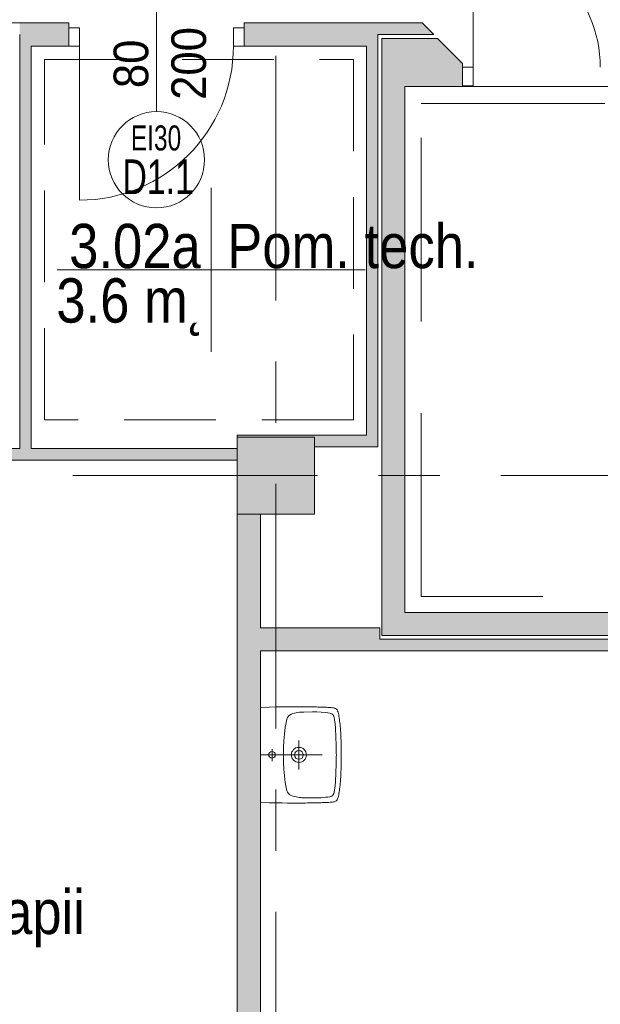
# Model space of a CAD drawing. Header units: centimetres. Extents: x -2424 to 2319, y 5 to 3760.
# Tile 29 of 117: x -146 to 156, y 614 to 1125. Entities that reach past the tile are written whole.
import ezdxf

# ---------------------------------------------------------------- set-up
doc = ezdxf.new("R2010")
doc.units = ezdxf.units.CM
for name, pattern in [('Długa kreska', [142.875, 95.25, -47.625]), ('Hidden', [71.4375, 47.625, -23.8125]), ('Oś', [222.25, 127, -31.75, 31.75, -31.75])]:
    doc.linetypes.add(name, pattern=pattern)
for name, color, linetype, lineweight in [('A-ANNO-NOTE', 131, 'Continuous', 9), ('A-AREA-IDEN', 2, 'Continuous', 13), ('A-DETL', 90, 'Continuous', 9), ('A-DETL-GENF', 92, 'Continuous', 9), ('A-DETL-MEDM', 33, 'Continuous', 25), ('A-DOOR', 31, 'Continuous', 13), ('A-FLOR', 192, 'Continuous', 13), ('A-WALL', 113, 'Continuous', 13), ('P-SANR-FIXT', 6, 'Continuous', 9), ('S-COLS', 52, 'Continuous', 13), ('S-GRID', 1, 'Continuous', 13)]:
    doc.layers.add(name, color=color, linetype=linetype, lineweight=lineweight)
doc.layers.add('A-WALL-PATT', color=111, linetype='Continuous', lineweight=13, plot=False)
doc.styles.add('Arial', font='arial.ttf', dxfattribs={"width": 0.9, "height": 18})
doc.styles.add('Arial_2', font='arial.ttf', dxfattribs={"width": 0.7, "height": 13})
doc.styles.add('Arial_3', font='arial.ttf', dxfattribs={"width": 0.7, "height": 18})
doc.styles.add('Arial_6', font='arial.ttf', dxfattribs={"width": 0.85, "height": 23})

msp = doc.modelspace()

# ---------------------------------------------------------------- hatches: boundary and pattern name
at = {"layer": 'S-COLS', "lineweight": 9}
msp.add_hatch(color=251, dxfattribs=at).paths.add_polyline_path([(-32.62, 868.33), (7.38, 868.33), (7.38, 908.33), (-32.62, 908.33)], flags=0)

# ---------------------------------------------------------------- linework, layer by layer
at = {"layer": 'A-ANNO-NOTE', "color": 251, "lineweight": 9}
msp.add_line((-74.62, 1147.33), (-74.62, 1077.33), dxfattribs=at)
msp.add_line((-74.62, 1147.33), (-74.62, 1077.33), dxfattribs=at)
msp.add_circle((-74.62, 1052.33), 25, dxfattribs=at)
at = {"layer": 'A-AREA-IDEN', "color": 251, "lineweight": 9}
for p, q in [((-46.18, 1037.65), (-46.18, 995.15)), ((-36.42, 995.15), (-126.18, 995.15)), ((-126.18, 995.15), (33.82, 995.15)), ((-46.18, 995.15), (-46.18, 952.65))]:
    msp.add_line(p, q, dxfattribs=at)
at = {"layer": 'A-DETL', "color": 251, "linetype": 'Hidden', "lineweight": 9}
for p, q in [((-132.73, 1104.39), (27.68, 1104.39)), ((-132.73, 917.33), (-132.73, 1104.39)), ((27.68, 1104.39), (27.68, 917.33)), ((27.68, 917.33), (-132.73, 917.33))]:
    msp.add_line(p, q, dxfattribs=at)
at = {"layer": 'A-DETL', "color": 251, "linetype": 'Długa kreska', "lineweight": 9}
for p, q in [((62.93, 1081.49), (268.93, 1081.49)), ((62.93, 825.49), (62.93, 1081.49)), ((268.93, 825.49), (62.93, 825.49))]:
    msp.add_line(p, q, dxfattribs=at)
at = {"layer": 'A-DETL-GENF', "color": 251, "lineweight": 9}
for p, q in [((-114.62, 1120.83), (-120.12, 1120.83)), ((-120.12, 1120.83), (-120.12, 1111.33)), ((-114.62, 1111.33), (-114.62, 1120.83)), ((-29.12, 1120.83), (-34.62, 1120.83)), ((-34.62, 1120.83), (-34.62, 1111.33)), ((-29.12, 1111.33), (-29.12, 1120.83)), ((-120.12, 1111.33), (-114.62, 1111.33)), ((-34.62, 1111.33), (-29.12, 1111.33)), ((84.38, 1100.33), (84.38, 1090.78)), ((89.88, 1100.33), (84.38, 1100.33)), ((89.88, 1090.78), (89.88, 1100.33)), ((84.38, 1090.78), (89.88, 1090.78))]:
    msp.add_line(p, q, dxfattribs=at)
at = {"layer": 'A-DETL-MEDM', "color": 251, "lineweight": 9}
for p, q in [((-120.12, 1111.33), (-120.12, 1120.83)), ((-120.12, 1120.83), (-114.62, 1120.83)), ((-114.62, 1120.83), (-114.62, 1111.33)), ((-34.62, 1120.83), (-34.62, 1111.33)), ((-29.12, 1120.83), (-34.62, 1120.83)), ((-29.12, 1111.33), (-29.12, 1120.83)), ((-114.62, 1111.33), (-120.12, 1111.33)), ((-34.62, 1111.33), (-29.12, 1111.33)), ((89.88, 1100.33), (84.38, 1100.33)), ((84.38, 1100.33), (84.38, 1090.78)), ((89.88, 1090.78), (89.88, 1100.33)), ((84.38, 1090.78), (89.88, 1090.78))]:
    msp.add_line(p, q, dxfattribs=at)
at = {"layer": 'A-DOOR', "color": 251, "lineweight": 9}
for p, q in [((89.88, 1100.33), (89.88, 1166.33)), ((-114.62, 1111.33), (-114.62, 1031.33))]:
    msp.add_line(p, q, dxfattribs=at)
for centre, radius, start, end in [((89.88, 1100.33), 66, 0, 90), ((-114.62, 1111.33), 80, 270, 0)]:
    msp.add_arc(centre, radius, start, end, dxfattribs=at)
at = {"layer": 'A-FLOR', "color": 251, "lineweight": 9}
msp.add_line((84.38, 1090.33), (227.38, 1090.33), dxfattribs=at)
at = {"layer": 'A-WALL', "color": 251, "lineweight": 9}
for p, q in [((-120.12, 1123.33), (-161.12, 1123.33)), ((-120.12, 1120.83), (-120.12, 1123.33)), ((63.38, 1123.33), (-29.12, 1123.33)), ((-29.12, 1123.33), (-29.12, 1120.83)), ((69.38, 1117.33), (63.38, 1123.33)), ((-145.62, 1117.33), (-145.62, 902.33)), ((40.38, 903.33), (40.38, 1117.33)), ((40.38, 1117.33), (69.38, 1117.33)), ((42.38, 1115.33), (42.38, 805.33)), ((71.38, 1115.33), (42.38, 1115.33)), ((84.38, 1102.33), (71.38, 1115.33)), ((-139.62, 902.33), (-139.62, 1111.33)), ((-139.62, 1111.33), (-120.12, 1111.33)), ((-29.12, 1111.33), (34.38, 1111.33)), ((34.38, 1111.33), (34.38, 909.33)), ((84.38, 1100.33), (84.38, 1102.33)), ((54.38, 817.33), (54.38, 1090.33)), ((54.38, 1090.33), (84.38, 1090.33)), ((84.38, 1090.33), (84.38, 1090.78)), ((-32.62, 909.33), (-32.62, 908.33)), ((34.38, 909.33), (-32.62, 909.33)), ((-145.62, 902.33), (-316.62, 902.33)), ((-32.62, 902.33), (-139.62, 902.33)), ((7.38, 903.33), (40.38, 903.33)), ((-399.62, 896.33), (-32.62, 896.33)), ((-32.62, 868.33), (-32.62, 428.33)), ((-20.62, 809.33), (-20.62, 868.33)), ((277.38, 817.33), (54.38, 817.33)), ((41.38, 809.33), (-20.62, 809.33)), ((41.38, 803.33), (41.38, 809.33)), ((291.38, 803.33), (41.38, 803.33)), ((42.38, 805.33), (289.38, 805.33)), ((-20.62, 428.33), (-20.62, 797.33)), ((-20.62, 797.33), (297.38, 797.33))]:
    msp.add_line(p, q, dxfattribs=at)
at = {"layer": 'A-WALL-PATT', "color": 251, "linetype": 'Continuous', "lineweight": 9, "extrusion": (0, 0, -1)}
for points in [[(145.62, 983.58), (139.62, 902.33), (139.62, 1123.33)], [(139.62, 1123.33), (145.62, 1123.33), (145.62, 983.58)], [(139.62, 1120.83), (120.12, 1123.33), (139.62, 1123.33)], [(120.12, 1123.33), (139.62, 1120.83), (139.62, 1111.33)], [(120.12, 1123.33), (139.62, 1111.33), (120.12, 1111.33)], [(29.12, 1120.83), (-40.38, 1123.33), (29.12, 1123.33)], [(-40.38, 1123.33), (29.12, 1120.83), (29.12, 1111.33)], [(-40.38, 1123.33), (29.12, 1111.33), (-40.38, 1111.33)], [(-40.38, 1117.33), (-63.38, 1123.33), (-40.38, 1123.33)], [(-63.38, 1123.33), (-40.38, 1117.33), (-69.38, 1117.33)], [(-42.38, 817.33), (-54.38, 1115.33), (-42.38, 1115.33)], [(-54.38, 1115.33), (-42.38, 817.33), (-54.38, 817.33)], [(-54.38, 1090.33), (-71.38, 1115.33), (-54.38, 1115.33)], [(-71.38, 1115.33), (-54.38, 1090.33), (-84.38, 1090.33)], [(-71.38, 1115.33), (-84.38, 1090.33), (-84.38, 1102.33)], [(-34.38, 909.33), (-40.38, 1111.33), (-34.38, 1111.33)], [(-40.38, 1111.33), (-34.38, 909.33), (-34.38, 903.33)], [(-40.38, 1111.33), (-34.38, 903.33), (-40.38, 903.33)], [(139.62, 902.33), (145.62, 983.58), (145.62, 902.33)], [(32.62, 908.33), (20.62, 909.33), (32.62, 909.33)], [(20.62, 909.33), (32.62, 908.33), (30.62, 908.33)], [(20.62, 909.33), (30.62, 908.33), (20.62, 908.33)], [(20.62, 908.33), (-34.38, 909.33), (20.62, 909.33)], [(-34.38, 909.33), (20.62, 908.33), (-7.38, 908.33)], [(-34.38, 909.33), (-7.38, 908.33), (-7.38, 903.33)], [(-34.38, 909.33), (-7.38, 903.33), (-34.38, 903.33)], [(316.62, 896.33), (139.62, 902.33), (316.62, 902.33)], [(139.62, 902.33), (316.62, 896.33), (139.62, 896.33)], [(92.63, 896.33), (139.62, 902.33), (139.62, 896.33)], [(139.62, 902.33), (92.63, 896.33), (32.62, 902.33)], [(32.62, 902.33), (92.63, 896.33), (32.62, 896.33)], [(32.62, 428.33), (20.62, 868.33), (32.62, 868.33)], [(20.62, 868.33), (32.62, 428.33), (32.34, 428.33)], [(20.62, 868.33), (32.34, 428.33), (20.62, 428.33)], [(-42.38, 805.33), (-277.38, 817.33), (-42.38, 817.33)], [(-277.38, 817.33), (-42.38, 805.33), (-277.38, 805.33)], [(20.62, 797.33), (-41.38, 809.33), (20.62, 809.33)], [(-41.38, 809.33), (20.62, 797.33), (-41.38, 797.33)], [(-41.38, 797.33), (-297.38, 803.33), (-41.38, 803.33)], [(-297.38, 803.33), (-41.38, 797.33), (-297.38, 797.33)]]:
    msp.add_solid(points, dxfattribs=at)
at = {"layer": 'P-SANR-FIXT', "color": 251, "lineweight": 9}
for p, q in [((-20.62, 768.01), (-16.04, 768.15)), ((-16.04, 768.15), (-12.34, 768.23)), ((-12.34, 768.23), (-9.28, 768.28)), ((-9.28, 768.28), (-6.64, 768.31)), ((-6.64, 768.31), (-4.35, 768.31)), ((-4.35, 768.31), (-2.33, 768.33)), ((-2.33, 768.33), (-0.49, 768.31)), ((-0.49, 768.31), (1.19, 768.31)), ((1.19, 768.31), (2.87, 768.28)), ((2.87, 768.28), (3.88, 768.28)), ((3.88, 768.28), (4.84, 768.25)), ((4.84, 768.25), (5.77, 768.25)), ((5.77, 768.25), (6.68, 768.23)), ((6.68, 768.23), (7.26, 768.23)), ((7.26, 768.23), (8.43, 768.2)), ((8.43, 768.2), (9.26, 768.17)), ((9.26, 768.17), (10.03, 768.17)), ((10.03, 768.17), (10.8, 768.15)), ((10.8, 768.15), (11.55, 768.12)), ((11.55, 768.12), (12.27, 768.09)), ((12.27, 768.09), (12.99, 768.07)), ((12.99, 768.07), (13.65, 768.04)), ((13.65, 768.04), (14.32, 768.01)), ((14.32, 768.01), (14.96, 767.99)), ((14.96, 767.99), (15.6, 767.96)), ((15.6, 767.96), (16.18, 767.91)), ((16.18, 767.91), (16.74, 767.83)), ((16.74, 767.83), (17.25, 767.75)), ((17.25, 767.75), (17.75, 767.64)), ((17.75, 767.64), (18.05, 767.53)), ((18.34, 767.43), (17.75, 767.61)), ((18.05, 767.53), (18.34, 767.43)), ((18.34, 767.43), (18.85, 767.08)), ((18.85, 767.08), (18.34, 767.43)), ((18.85, 767.08), (19.22, 766.63)), ((19.22, 766.63), (18.85, 767.08)), ((-7.09, 761.06), (-6.83, 761.92)), ((-6.83, 761.92), (-6.48, 762.71)), ((-6.48, 762.71), (-6, 763.43)), ((-6, 763.43), (-5.71, 763.75)), ((-5.71, 763.75), (-5.36, 764.02)), ((-5.36, 764.02), (-4.59, 764.45)), ((-4.59, 764.45), (-3.76, 764.74)), ((-3.76, 764.74), (-2.09, 765.19)), ((-2.09, 765.19), (-0.36, 765.43)), ((-0.36, 765.43), (0.52, 765.51)), ((0.52, 765.51), (0.92, 765.54)), ((0.92, 765.54), (1.24, 765.56)), ((1.24, 765.56), (1.93, 765.59)), ((1.93, 765.59), (6.44, 765.67)), ((6.44, 765.67), (8.7, 765.62)), ((8.7, 765.62), (10.94, 765.54)), ((10.94, 765.54), (13.2, 765.35)), ((13.2, 765.35), (14.32, 765.22)), ((14.32, 765.22), (15.41, 765.03)), ((15.41, 765.03), (15.97, 764.87)), ((15.97, 764.87), (16.48, 764.69)), ((16.48, 764.69), (16.72, 764.53)), ((16.72, 764.53), (16.93, 764.34)), ((16.93, 764.34), (17.22, 763.86)), ((17.22, 763.86), (17.44, 763.35)), ((17.44, 763.35), (17.59, 762.79)), ((17.59, 762.79), (17.81, 761.7)), ((17.81, 761.7), (18.13, 759.47)), ((19.22, 766.63), (19.49, 766.07)), ((19.49, 766.07), (19.22, 766.63)), ((19.49, 766.07), (19.7, 765.43)), ((19.7, 765.43), (19.49, 766.07)), ((19.7, 765.43), (19.89, 764.76)), ((19.89, 764.76), (19.7, 765.43)), ((19.89, 764.76), (20.02, 764.07)), ((20.02, 764.07), (19.89, 764.76)), ((20.02, 764.07), (20.18, 763.33)), ((20.18, 763.33), (20.02, 764.07)), ((20.18, 763.33), (20.28, 762.55)), ((20.28, 762.55), (20.18, 763.33)), ((20.28, 762.55), (20.42, 761.76)), ((20.42, 761.76), (20.28, 762.55)), ((20.42, 761.76), (20.52, 760.93)), ((20.52, 760.93), (20.42, 761.76)), ((-8.13, 754.16), (-7.73, 757.65)), ((-7.73, 757.65), (-7.47, 759.36)), ((-7.47, 759.36), (-7.09, 761.06)), ((18.13, 759.47), (18.31, 757.23)), ((18.31, 757.23), (18.55, 752.73)), ((20.52, 760.93), (20.63, 760.02)), ((20.63, 760.02), (20.52, 760.93)), ((20.63, 760.02), (20.74, 759.09)), ((20.74, 759.09), (20.63, 760.02)), ((20.74, 759.09), (20.82, 758.11)), ((20.82, 758.11), (20.74, 759.09)), ((20.82, 758.11), (20.9, 757.07)), ((20.9, 757.07), (20.82, 758.11)), ((20.9, 757.07), (21, 755.98)), ((21, 755.98), (20.9, 757.07)), ((-8.43, 750.68), (-8.13, 754.16)), ((18.55, 752.73), (18.69, 748.23)), ((21, 755.98), (21.08, 754.78)), ((21.08, 754.78), (21, 755.98)), ((21.08, 754.78), (21.14, 753.53)), ((21.14, 753.53), (21.08, 754.78)), ((21.14, 753.53), (21.22, 752.17)), ((21.22, 752.17), (21.14, 753.53)), ((21.22, 752.17), (21.27, 750.7)), ((21.27, 750.7), (21.22, 752.17)), ((-8.61, 745.46), (-8.56, 747.19)), ((-8.56, 747.19), (-8.43, 750.68)), ((-0.62, 735.82), (-0.62, 750.82)), ((18.69, 748.23), (18.77, 745.96)), ((21.27, 750.7), (21.32, 749.1)), ((21.32, 749.1), (21.27, 750.7)), ((21.32, 749.1), (21.35, 747.37)), ((21.35, 747.37), (21.32, 749.1)), ((21.35, 747.37), (21.38, 745.43)), ((21.38, 745.43), (21.35, 747.37)), ((-20.62, 743.33), (11.38, 743.33)), ((-14.6, 740.1), (-14.6, 746.36)), ((-8.61, 741.19), (-8.61, 745.46)), ((18.77, 745.96), (18.79, 744.79)), ((18.79, 741.83), (18.77, 740.69)), ((18.79, 744.79), (18.79, 744.12)), ((18.79, 744.12), (18.82, 743.33)), ((18.82, 743.33), (18.79, 742.53)), ((18.79, 742.53), (18.79, 741.83)), ((21.38, 745.43), (21.38, 741.19)), ((21.38, 741.19), (21.38, 745.43)), ((-8.56, 739.46), (-8.61, 741.19)), ((-8.43, 735.95), (-8.56, 739.46)), ((18.69, 738.43), (18.55, 733.92)), ((18.77, 740.69), (18.69, 738.43)), ((21.32, 737.52), (21.27, 735.95)), ((21.27, 735.95), (21.32, 737.52)), ((21.35, 739.28), (21.32, 737.52)), ((21.32, 737.52), (21.35, 739.28)), ((21.38, 741.19), (21.35, 739.28)), ((21.35, 739.28), (21.38, 741.19)), ((-8.13, 732.49), (-8.43, 735.95)), ((-7.73, 729), (-8.13, 732.49)), ((18.55, 733.92), (18.31, 729.42)), ((21.08, 731.85), (21, 730.68)), ((21, 730.68), (21.08, 731.85)), ((21.14, 733.13), (21.08, 731.85)), ((21.08, 731.85), (21.14, 733.13)), ((21.22, 734.48), (21.14, 733.13)), ((21.14, 733.13), (21.22, 734.48)), ((21.27, 735.95), (21.22, 734.48)), ((21.22, 734.48), (21.27, 735.95)), ((-7.47, 727.27), (-7.73, 729)), ((-7.09, 725.56), (-7.47, 727.27)), ((18.13, 727.19), (17.81, 724.95)), ((18.31, 729.42), (18.13, 727.19)), ((20.63, 726.6), (20.52, 725.72)), ((20.52, 725.72), (20.63, 726.6)), ((20.74, 727.53), (20.63, 726.6)), ((20.63, 726.6), (20.74, 727.53)), ((20.82, 728.52), (20.74, 727.53)), ((20.74, 727.53), (20.82, 728.52)), ((20.9, 729.58), (20.82, 728.52)), ((20.82, 728.52), (20.9, 729.58)), ((21, 730.68), (20.9, 729.58)), ((20.9, 729.58), (21, 730.68)), ((-6.83, 724.74), (-7.09, 725.56)), ((-6.48, 723.94), (-6.83, 724.74)), ((-6, 723.22), (-6.48, 723.94)), ((-5.71, 722.9), (-6, 723.22)), ((-5.36, 722.63), (-5.71, 722.9)), ((-4.59, 722.21), (-5.36, 722.63)), ((-3.76, 721.91), (-4.59, 722.21)), ((-2.09, 721.46), (-3.76, 721.91)), ((-0.36, 721.19), (-2.09, 721.46)), ((0.52, 721.14), (-0.36, 721.19)), ((0.92, 721.11), (0.52, 721.14)), ((1.24, 721.09), (0.92, 721.11)), ((1.93, 721.06), (1.24, 721.09)), ((6.44, 720.98), (1.93, 721.06)), ((8.7, 721.01), (6.44, 720.98)), ((10.94, 721.11), (8.7, 721.01)), ((13.2, 721.3), (10.94, 721.11)), ((14.32, 721.43), (13.2, 721.3)), ((15.41, 721.62), (14.32, 721.43)), ((15.97, 721.75), (15.41, 721.62)), ((16.48, 721.97), (15.97, 721.75)), ((16.72, 722.1), (16.48, 721.97)), ((16.93, 722.29), (16.72, 722.1)), ((17.22, 722.76), (16.93, 722.29)), ((17.44, 723.3), (17.22, 722.76)), ((17.59, 723.86), (17.44, 723.3)), ((17.81, 724.95), (17.59, 723.86)), ((19.7, 721.19), (19.49, 720.58)), ((19.49, 720.58), (19.7, 721.19)), ((19.89, 721.86), (19.7, 721.19)), ((19.7, 721.19), (19.89, 721.86)), ((20.02, 722.58), (19.89, 721.86)), ((19.89, 721.86), (20.02, 722.58)), ((20.18, 723.32), (20.02, 722.58)), ((20.02, 722.58), (20.18, 723.32)), ((20.28, 724.07), (20.18, 723.32)), ((20.18, 723.32), (20.28, 724.07)), ((20.42, 724.9), (20.28, 724.07)), ((20.28, 724.07), (20.42, 724.9)), ((20.52, 725.72), (20.42, 724.9)), ((20.42, 724.9), (20.52, 725.72)), ((-16.04, 718.5), (-20.62, 718.64)), ((-12.34, 718.42), (-16.04, 718.5)), ((-9.28, 718.37), (-12.34, 718.42)), ((-6.64, 718.34), (-9.28, 718.37)), ((-4.35, 718.32), (-6.64, 718.34)), ((-0.49, 718.32), (-4.35, 718.32)), ((1.19, 718.34), (-0.49, 718.32)), ((2.87, 718.34), (1.19, 718.34)), ((3.88, 718.37), (2.87, 718.34)), ((4.84, 718.37), (3.88, 718.37)), ((5.77, 718.4), (4.84, 718.37)), ((6.68, 718.4), (5.77, 718.4)), ((7.26, 718.42), (6.68, 718.4)), ((8.43, 718.45), (7.26, 718.42)), ((9.26, 718.48), (8.43, 718.45)), ((10.03, 718.48), (9.26, 718.48)), ((10.8, 718.5), (10.03, 718.48)), ((11.55, 718.53), (10.8, 718.5)), ((12.27, 718.56), (11.55, 718.53)), ((12.99, 718.58), (12.27, 718.56)), ((13.65, 718.61), (12.99, 718.58)), ((14.32, 718.64), (13.65, 718.61)), ((14.96, 718.66), (14.32, 718.64)), ((15.6, 718.69), (14.96, 718.66)), ((16.18, 718.74), (15.6, 718.69)), ((16.74, 718.8), (16.18, 718.74)), ((17.25, 718.9), (16.74, 718.8)), ((17.75, 719.01), (17.25, 718.9)), ((18.34, 719.22), (17.75, 719.01)), ((18.85, 719.54), (18.34, 719.22)), ((18.34, 719.22), (18.85, 719.54)), ((19.22, 720.02), (18.85, 719.54)), ((18.85, 719.54), (19.22, 720.02)), ((19.49, 720.58), (19.22, 720.02)), ((19.22, 720.02), (19.49, 720.58))]:
    msp.add_line(p, q, dxfattribs=at)
for centre, radius in [((-0.62, 743.31), 3.92), ((-14.6, 743.33), 1.72), ((-0.62, 743.31), 2.28)]:
    msp.add_circle(centre, radius, dxfattribs=at)
at = {"layer": 'S-COLS', "color": 251, "lineweight": 9}
for p, q in [((7.38, 908.33), (-32.62, 908.33)), ((-32.62, 908.33), (-32.62, 868.33)), ((7.38, 868.33), (7.38, 908.33)), ((-32.62, 868.33), (7.38, 868.33))]:
    msp.add_line(p, q, dxfattribs=at)
at = {"layer": 'S-GRID', "color": 251, "linetype": 'Oś', "lineweight": 9}
for p, q in [((-12.62, 2884.27), (-12.62, 27.13)), ((1342.46, 888.33), (-1368.76, 888.33))]:
    msp.add_line(p, q, dxfattribs=at)

# ---------------------------------------------------------------- texts
at = {"layer": 'A-ANNO-NOTE', "color": 251, "lineweight": 9, "style": 'Arial', "width": 0.9}
for s, p in [('200', (-48.86, 1083.44)), ('200', (-48.86, 1083.44)), ('80', (-78.86, 1089.51))]:
    msp.add_text(s, height=18, rotation=90, dxfattribs=at).set_placement(p)
at = {"layer": 'A-ANNO-NOTE', "color": 251, "lineweight": 9, "width": 0.7}
for s, height, style, p in [('EI30', 13, 'Arial_2', (-87.91, 1057.13)), ('D1.1', 18, 'Arial_3', (-92.29, 1034.51))]:
    msp.add_text(s, height=height, dxfattribs=dict(at, style=style)).set_placement(p)
at = {"layer": 'A-AREA-IDEN', "color": 251, "lineweight": 9, "style": 'Arial_6', "width": 0.85}
for s, p in [('3.02a', (-119.95, 996.03)), ('Pom. tech.', (-37.86, 996.03)), ('3.6 m˛', (-126.6, 967.76)), ('fizjoterapii', (-234.67, 650.28))]:
    msp.add_text(s, height=23, dxfattribs=at).set_placement(p)

doc.saveas('drawing.dxf')
